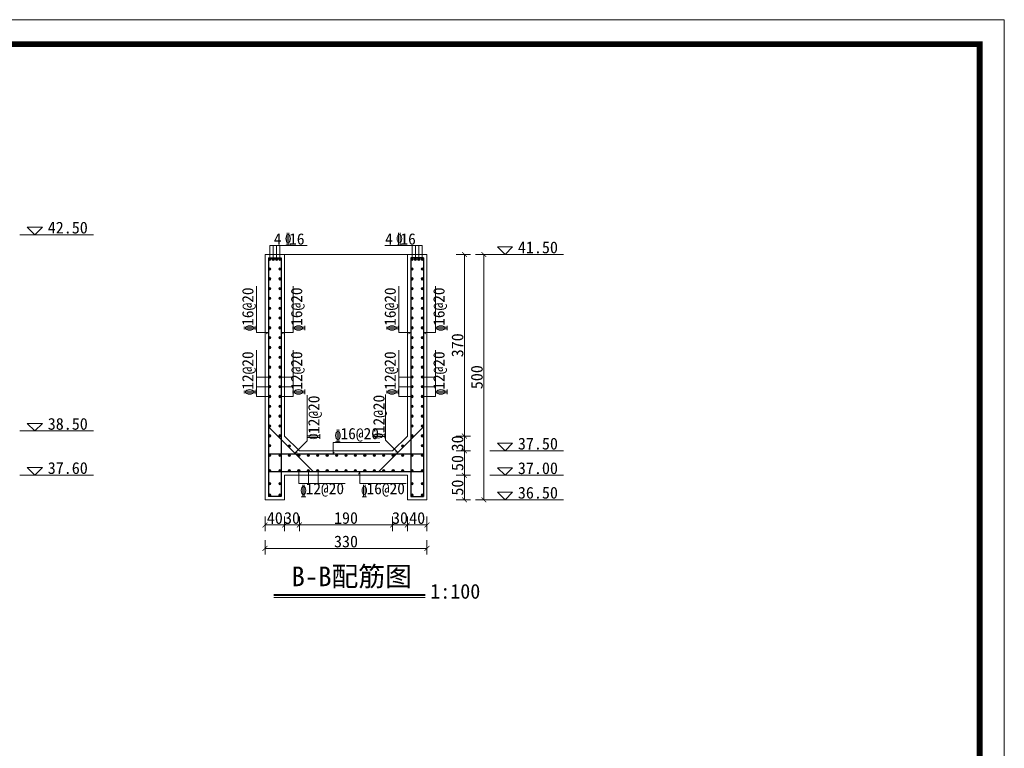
# Model space of a CAD drawing. Extents: x -13074 to 1448651, y 3648755 to 8081248.
# Tile 111 of 173: x 561408 to 561608, y 3858634 to 3858782. Entities that reach past the tile are written whole.
import ezdxf

# ---------------------------------------------------------------- set-up
doc = ezdxf.new("R2010")
doc.units = 0
doc.header["$PDMODE"] = 32
doc.header["$PDSIZE"] = 0.2
doc.layers.get('0').update_dxf_attribs({"linetype": 'CONTINUOUS'})
doc.layers.get('Defpoints').update_dxf_attribs({"linetype": 'CONTINUOUS'})
for name, color, linetype, lineweight in [('0.09标注线', 3, 'CONTINUOUS', 9), ('0.13填充', 8, 'CONTINUOUS', 9), ('0.30粗线', 7, 'CONTINUOUS', 30), ('0.30红', 1, 'CONTINUOUS', 30), ('SHEET', 1, 'CONTINUOUS', 15), ('文字', 7, 'CONTINUOUS', 15), ('新建路', 7, 'CONTINUOUS', 40)]:
    doc.layers.add(name, color=color, linetype=linetype, lineweight=lineweight)
doc.styles.add('-仿宋_GB2312', font='FangSong_GB2312.ttf')
doc.styles.add('CHX-1', font='tssdeng.shx', dxfattribs={"width": 0.7, "height": 300, "bigfont": 'atssdchn.shx'})
doc.dimstyles.new('zzzz STANDARD', dxfattribs={"dimtxt": 2.3, "dimasz": 1, "dimexe": 1.25, "dimexo": 1.5, "dimgap": 0.2, "dimtad": 1, "dimdec": 0, "dimlfac": 10, "dimzin": 0, "dimdsep": 46, "dimtxsty": '-仿宋_GB2312', "dimblk": 'ARCHTICK', "dimcen": 0.09, "dimadec": 0, "dimazin": 0, "dimtfac": 1, "dimtdec": 0, "dimtix": 1, "dimtmove": 2, "dimatfit": 3, "dimfxl": 1.7, "dimfxlon": 1, "dimtolj": 1, "dimtzin": 0, "dimlwd": 9, "dimlwe": 9, "dimarcsym": 0})

# ---------------------------------------------------------------- blocks, each defined once
blk = doc.blocks.new('_ARCHTICK')
at = {"color": 0, "linetype": 'ByBlock', "const_width": 0.15}
blk.add_lwpolyline([(-0.5, -0.5), (0.5, 0.5)], dxfattribs=at)
blk = doc.blocks.new('*D2633')
at = {"layer": 'Defpoints', "color": 0, "linetype": 'Continuous', "lineweight": 13}
for p in [(561461.7905526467, 3858697.630988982), (561464.7905526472, 3858694.630988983), (561464.7905526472, 3858679.516101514)]:
    blk.add_point(p, dxfattribs=at)
at = {"layer": '新建路', "color": 0, "linetype": 'Continuous', "lineweight": 9}
for p, q in [((561461.7905526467, 3858681.216101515), (561461.7905526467, 3858678.266101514)), ((561464.7905526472, 3858681.216101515), (561464.7905526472, 3858678.266101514)), ((561461.7905526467, 3858679.516101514), (561460.7905526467, 3858679.516101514)), ((561461.7905526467, 3858679.516101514), (561464.7905526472, 3858679.516101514)), ((561464.7905526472, 3858679.516101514), (561465.7905526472, 3858679.516101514))]:
    blk.add_line(p, q, dxfattribs=at)
blk.add_blockref('_ARCHTICK', (561461.7905526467, 3858679.516101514), dxfattribs=at)
at = {"layer": '新建路', "color": 0, "linetype": 'Continuous', "lineweight": 9, "rotation": 180}
blk.add_blockref('_ARCHTICK', (561464.7905526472, 3858679.516101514), dxfattribs=at)
at = {"layer": '新建路', "color": 0, "linetype": 'Continuous', "lineweight": 13, "insert": (561463.290552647, 3858680.916101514), "char_height": 2.4, "attachment_point": 5, "style": '-仿宋_GB2312'}
blk.add_mtext('\\A1;30', dxfattribs=at)
blk = doc.blocks.new('*D2635')
at = {"layer": 'Defpoints', "color": 0, "linetype": 'Continuous', "lineweight": 13}
for p in [(561486.7905526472, 3858697.630988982), (561483.7905526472, 3858694.630988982), (561486.7905526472, 3858679.516101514)]:
    blk.add_point(p, dxfattribs=at)
at = {"layer": '新建路', "color": 0, "linetype": 'Continuous', "lineweight": 9}
for p, q in [((561483.7905526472, 3858681.216101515), (561483.7905526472, 3858678.266101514)), ((561486.7905526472, 3858681.216101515), (561486.7905526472, 3858678.266101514)), ((561483.7905526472, 3858679.516101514), (561482.7905526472, 3858679.516101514)), ((561483.7905526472, 3858679.516101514), (561486.7905526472, 3858679.516101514)), ((561486.7905526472, 3858679.516101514), (561487.7905526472, 3858679.516101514))]:
    blk.add_line(p, q, dxfattribs=at)
blk.add_blockref('_ARCHTICK', (561483.7905526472, 3858679.516101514), dxfattribs=at)
at = {"layer": '新建路', "color": 0, "linetype": 'Continuous', "lineweight": 9, "rotation": 180}
blk.add_blockref('_ARCHTICK', (561486.7905526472, 3858679.516101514), dxfattribs=at)
at = {"layer": '新建路', "color": 0, "linetype": 'Continuous', "lineweight": 13, "insert": (561485.2905526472, 3858680.916101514), "char_height": 2.4, "attachment_point": 5, "style": '-仿宋_GB2312'}
blk.add_mtext('\\A1;30', dxfattribs=at)
blk = doc.blocks.new('*D2639')
at = {"layer": 'Defpoints', "color": 0, "linetype": 'Continuous', "lineweight": 13}
for p in [(561486.7905526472, 3858697.630988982), (561498.4147170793, 3858697.630988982), (561483.7905526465, 3858694.630988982)]:
    blk.add_point(p, dxfattribs=at)
at = {"layer": '新建路', "color": 0, "linetype": 'Continuous', "lineweight": 9}
for p, q in [((561496.7147170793, 3858697.630988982), (561499.6647170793, 3858697.630988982)), ((561498.4147170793, 3858697.630988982), (561498.4147170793, 3858698.630988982)), ((561498.4147170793, 3858694.630988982), (561498.4147170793, 3858697.630988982)), ((561496.7147170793, 3858694.630988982), (561499.6647170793, 3858694.630988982)), ((561498.4147170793, 3858694.630988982), (561498.4147170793, 3858693.630988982))]:
    blk.add_line(p, q, dxfattribs=at)
for p, rotation in [((561498.4147170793, 3858697.630988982), 270), ((561498.4147170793, 3858694.630988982), 90)]:
    blk.add_blockref('_ARCHTICK', p, dxfattribs=dict(at, rotation=rotation))
at = {"layer": '新建路', "color": 0, "linetype": 'Continuous', "lineweight": 13, "insert": (561497.0147170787, 3858696.130988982), "char_height": 2.4, "attachment_point": 5, "rotation": 90, "style": '-仿宋_GB2312'}
blk.add_mtext('\\A1;30', dxfattribs=at)
blk = doc.blocks.new('*D2641')
at = {"layer": 'Defpoints', "color": 0, "linetype": 'Continuous', "lineweight": 13}
for p in [(561486.7905523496, 3858734.63100417), (561490.7905526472, 3858684.63098898), (561502.3580901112, 3858684.63098898)]:
    blk.add_point(p, dxfattribs=at)
at = {"layer": '新建路', "color": 0, "linetype": 'Continuous', "lineweight": 9}
for p, q in [((561500.6580901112, 3858734.63100417), (561503.6080901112, 3858734.63100417)), ((561502.3580901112, 3858734.63100417), (561502.3580901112, 3858684.63098898)), ((561500.6580901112, 3858684.63098898), (561503.6080901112, 3858684.63098898))]:
    blk.add_line(p, q, dxfattribs=at)
for p, rotation in [((561502.3580901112, 3858734.63100417), 90), ((561502.3580901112, 3858684.63098898), 270)]:
    blk.add_blockref('_ARCHTICK', p, dxfattribs=dict(at, rotation=rotation))
at = {"layer": '新建路', "color": 0, "linetype": 'Continuous', "lineweight": 13, "insert": (561500.9580901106, 3858709.630996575), "char_height": 2.4, "attachment_point": 5, "rotation": 90, "style": '-仿宋_GB2312'}
blk.add_mtext('\\A1;500', dxfattribs=at)
blk = doc.blocks.new('*D3526')
at = {"layer": 'Defpoints', "color": 0, "linetype": 'Continuous', "lineweight": 13}
for p in [(561486.7905526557, 3858689.630988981), (561486.7905526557, 3858684.63098898), (561498.4147170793, 3858684.63098898)]:
    blk.add_point(p, dxfattribs=at)
at = {"layer": '新建路', "color": 0, "linetype": 'Continuous', "lineweight": 9}
for p, q in [((561496.7147170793, 3858689.630988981), (561499.6647170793, 3858689.630988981)), ((561498.4147170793, 3858689.630988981), (561498.4147170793, 3858684.63098898)), ((561496.7147170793, 3858684.63098898), (561499.6647170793, 3858684.63098898))]:
    blk.add_line(p, q, dxfattribs=at)
for p, rotation in [((561498.4147170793, 3858689.630988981), 90), ((561498.4147170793, 3858684.63098898), 270)]:
    blk.add_blockref('_ARCHTICK', p, dxfattribs=dict(at, rotation=rotation))
at = {"layer": '新建路', "color": 0, "linetype": 'Continuous', "lineweight": 13, "insert": (561497.0147170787, 3858687.130988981), "char_height": 2.4, "attachment_point": 5, "rotation": 90, "style": '-仿宋_GB2312'}
blk.add_mtext('\\A1;50', dxfattribs=at)

msp = doc.modelspace()

# ---------------------------------------------------------------- hatches: boundary and pattern name
at = {"layer": '0.13填充', "ltscale": 0.005}
for points in [[(561458.4905526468, 3858733.681004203, 1), (561458.9905526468, 3858733.681004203, 1)], [(561459.2131774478, 3858733.681004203, 1), (561459.7131774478, 3858733.681004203, 1)], [(561459.9040231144, 3858733.681004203, 1), (561460.4040231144, 3858733.681004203, 1)], [(561461.0905526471, 3858733.681004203, -1), (561460.5905526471, 3858733.681004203, -1)], [(561487.4905526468, 3858733.681004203, 1), (561487.9905526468, 3858733.681004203, 1)], [(561488.6770821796, 3858733.681004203, -1), (561488.1770821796, 3858733.681004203, -1)], [(561489.3679278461, 3858733.681004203, -1), (561488.8679278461, 3858733.681004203, -1)], [(561490.0905526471, 3858733.681004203, -1), (561489.5905526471, 3858733.681004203, -1)], [(561458.490552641, 3858731.681003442, 1), (561458.990552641, 3858731.681003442, 1)], [(561461.090552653, 3858731.681003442, -1), (561460.590552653, 3858731.681003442, -1)], [(561487.4905526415, 3858731.681003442, 1), (561487.9905526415, 3858731.681003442, 1)], [(561490.0905526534, 3858731.681003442, -1), (561489.5905526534, 3858731.681003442, -1)], [(561458.4905526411, 3858729.681002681, 1), (561458.9905526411, 3858729.681002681, 1)], [(561461.0905526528, 3858729.681002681, -1), (561460.5905526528, 3858729.681002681, -1)], [(561487.4905526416, 3858729.681002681, 1), (561487.9905526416, 3858729.681002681, 1)], [(561490.0905526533, 3858729.681002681, -1), (561489.5905526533, 3858729.681002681, -1)], [(561458.490552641, 3858727.681001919, 1), (561458.990552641, 3858727.681001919, 1)], [(561461.090552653, 3858727.681001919, -1), (561460.590552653, 3858727.681001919, -1)], [(561487.4905526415, 3858727.681001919, 1), (561487.9905526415, 3858727.681001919, 1)], [(561490.0905526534, 3858727.681001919, -1), (561489.5905526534, 3858727.681001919, -1)], [(561458.4905526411, 3858725.681001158, 1), (561458.9905526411, 3858725.681001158, 1)], [(561461.0905526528, 3858725.681001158, -1), (561460.5905526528, 3858725.681001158, -1)], [(561487.4905526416, 3858725.681001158, 1), (561487.9905526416, 3858725.681001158, 1)], [(561490.0905526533, 3858725.681001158, -1), (561489.5905526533, 3858725.681001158, -1)], [(561458.4905526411, 3858723.681000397, 1), (561458.9905526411, 3858723.681000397, 1)], [(561461.0905526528, 3858723.681000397, -1), (561460.5905526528, 3858723.681000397, -1)], [(561487.4905526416, 3858723.681000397, 1), (561487.9905526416, 3858723.681000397, 1)], [(561490.0905526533, 3858723.681000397, -1), (561489.5905526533, 3858723.681000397, -1)], [(561458.4905526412, 3858721.680999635, 1), (561458.9905526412, 3858721.680999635, 1)], [(561461.0905526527, 3858721.680999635, -1), (561460.5905526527, 3858721.680999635, -1)], [(561487.4905526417, 3858721.680999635, 1), (561487.9905526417, 3858721.680999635, 1)], [(561490.0905526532, 3858721.680999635, -1), (561489.5905526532, 3858721.680999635, -1)], [(561458.4905526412, 3858719.680998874, 1), (561458.9905526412, 3858719.680998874, 1)], [(561461.0905526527, 3858719.680998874, -1), (561460.5905526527, 3858719.680998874, -1)], [(561487.4905526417, 3858719.680998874, 1), (561487.9905526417, 3858719.680998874, 1)], [(561490.0905526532, 3858719.680998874, -1), (561489.5905526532, 3858719.680998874, -1)], [(561458.4905526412, 3858717.680998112, 1), (561458.9905526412, 3858717.680998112, 1)], [(561461.0905526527, 3858717.680998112, -1), (561460.5905526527, 3858717.680998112, -1)], [(561487.4905526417, 3858717.680998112, 1), (561487.9905526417, 3858717.680998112, 1)], [(561490.0905526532, 3858717.680998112, -1), (561489.5905526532, 3858717.680998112, -1)], [(561458.4905526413, 3858715.680997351, 1), (561458.9905526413, 3858715.680997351, 1)], [(561461.0905526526, 3858715.680997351, -1), (561460.5905526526, 3858715.680997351, -1)], [(561487.4905526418, 3858715.680997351, 1), (561487.9905526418, 3858715.680997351, 1)], [(561490.0905526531, 3858715.680997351, -1), (561489.5905526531, 3858715.680997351, -1)], [(561458.4905526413, 3858713.680996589, 1), (561458.9905526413, 3858713.680996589, 1)], [(561461.0905526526, 3858713.680996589, -1), (561460.5905526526, 3858713.680996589, -1)], [(561487.4905526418, 3858713.680996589, 1), (561487.9905526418, 3858713.680996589, 1)], [(561490.0905526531, 3858713.680996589, -1), (561489.5905526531, 3858713.680996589, -1)], [(561458.4905526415, 3858711.680995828, 1), (561458.9905526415, 3858711.680995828, 1)], [(561461.0905526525, 3858711.680995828, -1), (561460.5905526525, 3858711.680995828, -1)], [(561487.4905526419, 3858711.680995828, 1), (561487.9905526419, 3858711.680995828, 1)], [(561490.090552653, 3858711.680995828, -1), (561489.590552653, 3858711.680995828, -1)], [(561458.4905526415, 3858709.680995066, 1), (561458.9905526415, 3858709.680995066, 1)], [(561461.0905526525, 3858709.680995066, -1), (561460.5905526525, 3858709.680995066, -1)], [(561487.4905526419, 3858709.680995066, 1), (561487.9905526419, 3858709.680995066, 1)], [(561490.090552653, 3858709.680995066, -1), (561489.590552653, 3858709.680995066, -1)], [(561458.4905526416, 3858707.680994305, 1), (561458.9905526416, 3858707.680994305, 1)], [(561461.0905526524, 3858707.680994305, -1), (561460.5905526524, 3858707.680994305, -1)], [(561487.490552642, 3858707.680994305, 1), (561487.990552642, 3858707.680994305, 1)], [(561490.0905526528, 3858707.680994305, -1), (561489.5905526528, 3858707.680994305, -1)], [(561458.4905526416, 3858705.680993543, 1), (561458.9905526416, 3858705.680993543, 1)], [(561461.0905526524, 3858705.680993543, -1), (561460.5905526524, 3858705.680993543, -1)], [(561487.490552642, 3858705.680993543, 1), (561487.990552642, 3858705.680993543, 1)], [(561490.0905526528, 3858705.680993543, -1), (561489.5905526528, 3858705.680993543, -1)], [(561458.4905526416, 3858703.680992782, 1), (561458.9905526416, 3858703.680992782, 1)], [(561461.0905526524, 3858703.680992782, -1), (561460.5905526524, 3858703.680992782, -1)], [(561487.490552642, 3858703.680992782, 1), (561487.990552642, 3858703.680992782, 1)], [(561490.0905526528, 3858703.680992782, -1), (561489.5905526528, 3858703.680992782, -1)], [(561458.4905526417, 3858701.68099202, 1), (561458.9905526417, 3858701.68099202, 1)], [(561461.0905526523, 3858701.68099202, -1), (561460.5905526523, 3858701.68099202, -1)], [(561487.4905526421, 3858701.68099202, 1), (561487.9905526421, 3858701.68099202, 1)], [(561490.0905526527, 3858701.68099202, -1), (561489.5905526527, 3858701.68099202, -1)], [(561458.4905526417, 3858699.680991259, 1), (561458.9905526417, 3858699.680991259, 1)], [(561461.0905526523, 3858699.680991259, -1), (561460.5905526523, 3858699.680991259, -1)], [(561487.4905526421, 3858699.680991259, 1), (561487.9905526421, 3858699.680991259, 1)], [(561490.0905526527, 3858699.680991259, -1), (561489.5905526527, 3858699.680991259, -1)], [(561458.4905526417, 3858697.680990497, 1), (561458.9905526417, 3858697.680990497, 1)], [(561461.0905526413, 3858697.68098898, -1), (561460.5905526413, 3858697.68098898, -1)], [(561487.4905526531, 3858697.68098898, 1), (561487.9905526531, 3858697.68098898, 1)], [(561490.0905526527, 3858697.680990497, -1), (561489.5905526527, 3858697.680990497, -1)], [(561458.4905526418, 3858695.680989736, 1), (561458.9905526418, 3858695.680989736, 1)], [(561463.0036097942, 3858695.615076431, -1), (561462.5036097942, 3858695.615076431, -1)], [(561485.5774955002, 3858695.615076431, 1), (561486.0774955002, 3858695.615076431, 1)], [(561490.0905526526, 3858695.680989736, -1), (561489.5905526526, 3858695.680989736, -1)], [(561458.4905526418, 3858693.680988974, 1), (561458.9905526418, 3858693.680988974, 1)], [(561461.0905526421, 3858693.680988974, -1), (561460.5905526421, 3858693.680988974, -1)], [(561463.0119812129, 3858693.680988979, -1), (561462.5119812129, 3858693.680988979, -1)], [(561464.9334097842, 3858693.680988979, -1), (561464.4334097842, 3858693.680988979, -1)], [(561466.8548383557, 3858693.680988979, -1), (561466.3548383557, 3858693.680988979, -1)], [(561468.776266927, 3858693.680988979, -1), (561468.276266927, 3858693.680988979, -1)], [(561470.6976954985, 3858693.680988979, -1), (561470.1976954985, 3858693.680988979, -1)], [(561472.6191240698, 3858693.680988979, -1), (561472.1191240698, 3858693.680988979, -1)], [(561474.5405526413, 3858693.680988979, -1), (561474.0405526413, 3858693.680988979, -1)], [(561476.4619812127, 3858693.680988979, -1), (561475.9619812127, 3858693.680988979, -1)], [(561478.3834097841, 3858693.680988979, -1), (561477.8834097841, 3858693.680988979, -1)], [(561480.3048383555, 3858693.680988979, -1), (561479.8048383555, 3858693.680988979, -1)], [(561482.2262669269, 3858693.680988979, -1), (561481.7262669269, 3858693.680988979, -1)], [(561484.1476954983, 3858693.680988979, -1), (561483.6476954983, 3858693.680988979, -1)], [(561483.6476954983, 3858693.680988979, 1), (561484.1476954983, 3858693.680988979, 1)], [(561486.0691240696, 3858693.680988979, -1), (561485.5691240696, 3858693.680988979, -1)], [(561487.4905526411, 3858693.680988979, 1), (561487.9905526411, 3858693.680988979, 1)], [(561490.0905526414, 3858693.680988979, -1), (561489.5905526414, 3858693.680988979, -1)], [(561458.4905526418, 3858690.580988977, -1), (561458.9905526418, 3858690.580988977, -1)], [(561461.0905526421, 3858690.580988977, 1), (561460.5905526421, 3858690.580988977, 1)], [(561463.0119812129, 3858690.580988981, 1), (561462.5119812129, 3858690.580988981, 1)], [(561464.9334097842, 3858690.580988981, 1), (561464.4334097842, 3858690.580988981, 1)], [(561466.8548383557, 3858690.580988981, 1), (561466.3548383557, 3858690.580988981, 1)], [(561468.776266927, 3858690.580988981, 1), (561468.276266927, 3858690.580988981, 1)], [(561470.6976954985, 3858690.580988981, 1), (561470.1976954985, 3858690.580988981, 1)], [(561472.6191240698, 3858690.580988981, 1), (561472.1191240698, 3858690.580988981, 1)], [(561474.5405526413, 3858690.580988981, 1), (561474.0405526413, 3858690.580988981, 1)], [(561476.4619812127, 3858690.580988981, 1), (561475.9619812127, 3858690.580988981, 1)], [(561478.3834097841, 3858690.580988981, 1), (561477.8834097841, 3858690.580988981, 1)], [(561480.3048383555, 3858690.580988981, 1), (561479.8048383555, 3858690.580988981, 1)], [(561482.2262669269, 3858690.580988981, 1), (561481.7262669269, 3858690.580988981, 1)], [(561484.1476954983, 3858690.580988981, 1), (561483.6476954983, 3858690.580988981, 1)], [(561486.0691240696, 3858690.580988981, 1), (561485.5691240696, 3858690.580988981, 1)], [(561487.4905526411, 3858690.580988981, -1), (561487.9905526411, 3858690.580988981, -1)], [(561490.0905526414, 3858690.580988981, 1), (561489.5905526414, 3858690.580988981, 1)], [(561458.4905526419, 3858687.945635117, -1), (561458.9905526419, 3858687.945635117, -1)], [(561461.0905526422, 3858687.945635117, 1), (561460.5905526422, 3858687.945635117, 1)], [(561487.4905526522, 3858687.945635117, -1), (561487.9905526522, 3858687.945635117, -1)], [(561490.0905526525, 3858687.945635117, 1), (561489.5905526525, 3858687.945635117, 1)], [(561458.4905526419, 3858685.580988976, -1), (561458.9905526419, 3858685.580988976, -1)], [(561461.0905526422, 3858685.580988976, 1), (561460.5905526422, 3858685.580988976, 1)], [(561487.4905526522, 3858685.580988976, -1), (561487.9905526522, 3858685.580988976, -1)], [(561490.0905526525, 3858685.580988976, 1), (561489.5905526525, 3858685.580988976, 1)]]:
    msp.add_hatch(color=4, dxfattribs=at).paths.add_polyline_path(points)

# ---------------------------------------------------------------- linework, layer by layer
at = {"layer": '0.09标注线'}
for p, q in [((561409.3549900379, 3858740.201532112), (561410.893692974, 3858738.662829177)), ((561409.3549900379, 3858740.201532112), (561412.4323959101, 3858740.201532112)), ((561410.893692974, 3858738.662829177), (561412.4323959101, 3858740.201532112)), ((561505.1649898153, 3858736.169707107), (561506.7036927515, 3858734.631004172)), ((561505.1649898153, 3858736.169707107), (561508.2423956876, 3858736.169707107)), ((561506.7036927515, 3858734.631004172), (561508.2423956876, 3858736.169707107)), ((561409.3549900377, 3858700.201680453), (561410.8936929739, 3858698.662977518)), ((561409.3549900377, 3858700.201680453), (561412.43239591, 3858700.201680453)), ((561410.8936929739, 3858698.662977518), (561412.43239591, 3858700.201680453)), ((561505.1649898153, 3858696.169691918), (561506.7036927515, 3858694.630988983)), ((561505.1649898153, 3858696.169691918), (561508.2423956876, 3858696.169691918)), ((561506.7036927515, 3858694.630988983), (561508.2423956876, 3858696.169691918)), ((561409.3549900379, 3858691.201680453), (561410.893692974, 3858689.662977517)), ((561409.3549900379, 3858691.201680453), (561412.4323959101, 3858691.201680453)), ((561410.893692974, 3858689.662977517), (561412.4323959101, 3858691.201680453)), ((561505.1649898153, 3858691.169691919), (561506.7036927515, 3858689.630988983)), ((561505.1649898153, 3858691.169691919), (561508.2423956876, 3858691.169691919)), ((561506.7036927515, 3858689.630988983), (561508.2423956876, 3858691.169691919)), ((561505.1649898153, 3858686.169691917), (561506.7036927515, 3858684.630988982)), ((561505.1649898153, 3858686.169691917), (561508.2423956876, 3858686.169691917)), ((561506.7036927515, 3858684.630988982), (561508.2423956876, 3858686.169691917))]:
    msp.add_line(p, q, dxfattribs=at)
at = {"layer": '0.09标注线', "color": 3}
for p, q in [((561458.7405526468, 3858736.455744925), (561466.3894772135, 3858736.455744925)), ((561458.7405526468, 3858733.681004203), (561458.7405526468, 3858736.455744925)), ((561459.4631774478, 3858733.667744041), (561459.4631774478, 3858736.455744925)), ((561460.1540231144, 3858733.681004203), (561460.1540231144, 3858736.455744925)), ((561460.8405526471, 3858733.681004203), (561460.8405526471, 3858736.455744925)), ((561489.8405526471, 3858736.455744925), (561482.1916280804, 3858736.455744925)), ((561487.7405526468, 3858733.681004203), (561487.7405526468, 3858736.455744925)), ((561488.4270821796, 3858733.681004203), (561488.4270821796, 3858736.455744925)), ((561489.1179278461, 3858733.667744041), (561489.1179278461, 3858736.455744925)), ((561489.8405526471, 3858733.681004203), (561489.8405526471, 3858736.455744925)), ((561456.0861267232, 3858718.70235356), (561456.0861267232, 3858728.161592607)), ((561463.4949785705, 3858718.70235356), (561463.4949785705, 3858728.161592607)), ((561485.0861267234, 3858718.70235356), (561485.0861267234, 3858728.161592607)), ((561492.4949785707, 3858718.70235356), (561492.4949785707, 3858728.161592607)), ((561456.0861267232, 3858718.70235356), (561458.4905526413, 3858718.70235356)), ((561458.4905526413, 3858718.70235356), (561458.0494374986, 3858718.490417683)), ((561463.4949785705, 3858718.70235356), (561461.0905526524, 3858718.70235356)), ((561461.0905526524, 3858718.70235356), (561461.5316677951, 3858718.490417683)), ((561485.0861267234, 3858718.70235356), (561487.4905526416, 3858718.70235356)), ((561487.4905526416, 3858718.70235356), (561487.0494374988, 3858718.490417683)), ((561492.4949785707, 3858718.70235356), (561490.0905526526, 3858718.70235356)), ((561490.0905526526, 3858718.70235356), (561490.5316677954, 3858718.490417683)), ((561456.0860308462, 3858705.680993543), (561456.0860308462, 3858715.140232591)), ((561463.4950744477, 3858705.680993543), (561463.4950744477, 3858715.140232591)), ((561485.0860308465, 3858705.680993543), (561485.0860308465, 3858715.140232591)), ((561492.495074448, 3858705.680993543), (561492.495074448, 3858715.140232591)), ((561456.0860308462, 3858709.648993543), (561458.7405526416, 3858709.648993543)), ((561463.4950744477, 3858709.648993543), (561460.8405526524, 3858709.648993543)), ((561485.0860308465, 3858709.648993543), (561487.7405526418, 3858709.648993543)), ((561492.495074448, 3858709.648993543), (561489.8405526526, 3858709.648993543)), ((561456.0860308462, 3858707.664993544), (561458.7405526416, 3858707.664993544)), ((561463.4950744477, 3858707.664993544), (561460.8405526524, 3858707.664993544)), ((561485.0860308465, 3858707.664993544), (561487.7405526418, 3858707.664993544)), ((561492.495074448, 3858707.664993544), (561489.8405526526, 3858707.664993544)), ((561456.0860308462, 3858705.680993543), (561458.7405526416, 3858705.680993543)), ((561463.4950744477, 3858705.680993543), (561460.8405526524, 3858705.680993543)), ((561466.3703286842, 3858696.636999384), (561466.3703286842, 3858705.960554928)), ((561482.3616725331, 3858696.787895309), (561482.3616725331, 3858706.111450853)), ((561485.0860308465, 3858705.680993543), (561487.7405526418, 3858705.680993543)), ((561492.495074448, 3858705.680993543), (561489.8405526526, 3858705.680993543)), ((561482.3616725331, 3858696.787895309), (561484.8616725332, 3858694.287895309)), ((561466.3703286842, 3858696.636999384), (561463.8703286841, 3858694.136999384)), ((561471.696458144, 3858696.335414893), (561471.696458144, 3858693.930988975)), ((561481.1556971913, 3858696.335414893), (561471.696458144, 3858696.335414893)), ((561463.8703286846, 3858694.136999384), (561464.3259449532, 3858694.279393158)), ((561471.696458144, 3858693.930988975), (561471.9083940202, 3858694.372104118)), ((561484.8616725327, 3858694.287895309), (561484.4060562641, 3858694.430289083)), ((561464.6834097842, 3858687.926467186), (561464.6834097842, 3858690.580988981)), ((561466.6674097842, 3858687.926467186), (561466.6674097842, 3858690.580988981)), ((561468.6514097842, 3858687.926467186), (561468.6514097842, 3858690.580988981)), ((561477.0806655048, 3858690.330988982), (561476.8687296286, 3858689.889873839)), ((561477.0806655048, 3858687.926563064), (561477.0806655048, 3858690.330988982)), ((561464.6834097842, 3858687.926467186), (561474.1426488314, 3858687.926467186)), ((561477.0806655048, 3858687.926563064), (561486.539904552, 3858687.926563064))]:
    msp.add_line(p, q, dxfattribs=at)
at = {"layer": '0.13填充', "lineweight": 40, "ltscale": 0.005}
msp.add_line((561459.5665452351, 3858665.26641509), (561490.4142189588, 3858665.26641509), dxfattribs=at)
at = {"layer": '0.13填充', "ltscale": 0.005}
msp.add_line((561459.5665452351, 3858664.719204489), (561490.4142189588, 3858664.719204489), dxfattribs=at)
at = {"layer": '0.13填充', "color": 4, "ltscale": 0.005}
for centre in [(561458.7405526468, 3858733.681004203), (561459.4631774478, 3858733.681004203), (561460.1540231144, 3858733.681004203), (561460.8405526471, 3858733.681004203), (561487.7405526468, 3858733.681004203), (561488.4270821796, 3858733.681004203), (561489.1179278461, 3858733.681004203), (561489.8405526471, 3858733.681004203), (561458.740552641, 3858731.681003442), (561460.840552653, 3858731.681003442), (561487.7405526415, 3858731.681003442), (561489.8405526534, 3858731.681003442), (561458.7405526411, 3858729.681002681), (561460.8405526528, 3858729.681002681), (561487.7405526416, 3858729.681002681), (561489.8405526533, 3858729.681002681), (561458.740552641, 3858727.681001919), (561460.840552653, 3858727.681001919), (561487.7405526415, 3858727.681001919), (561489.8405526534, 3858727.681001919), (561458.7405526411, 3858725.681001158), (561460.8405526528, 3858725.681001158), (561487.7405526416, 3858725.681001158), (561489.8405526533, 3858725.681001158), (561458.7405526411, 3858723.681000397), (561460.8405526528, 3858723.681000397), (561487.7405526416, 3858723.681000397), (561489.8405526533, 3858723.681000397), (561458.7405526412, 3858721.680999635), (561460.8405526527, 3858721.680999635), (561487.7405526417, 3858721.680999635), (561489.8405526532, 3858721.680999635), (561458.7405526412, 3858719.680998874), (561460.8405526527, 3858719.680998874), (561487.7405526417, 3858719.680998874), (561489.8405526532, 3858719.680998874), (561458.7405526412, 3858717.680998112), (561460.8405526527, 3858717.680998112), (561487.7405526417, 3858717.680998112), (561489.8405526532, 3858717.680998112), (561458.7405526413, 3858715.680997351), (561460.8405526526, 3858715.680997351), (561487.7405526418, 3858715.680997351), (561489.8405526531, 3858715.680997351), (561458.7405526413, 3858713.680996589), (561460.8405526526, 3858713.680996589), (561487.7405526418, 3858713.680996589), (561489.8405526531, 3858713.680996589), (561458.7405526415, 3858711.680995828), (561460.8405526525, 3858711.680995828), (561487.7405526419, 3858711.680995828), (561489.840552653, 3858711.680995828), (561458.7405526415, 3858709.680995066), (561460.8405526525, 3858709.680995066), (561487.7405526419, 3858709.680995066), (561489.840552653, 3858709.680995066), (561458.7405526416, 3858707.680994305), (561460.8405526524, 3858707.680994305), (561487.740552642, 3858707.680994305), (561489.8405526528, 3858707.680994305), (561458.7405526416, 3858705.680993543), (561460.8405526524, 3858705.680993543), (561487.740552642, 3858705.680993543), (561489.8405526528, 3858705.680993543), (561458.7405526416, 3858703.680992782), (561460.8405526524, 3858703.680992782), (561487.740552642, 3858703.680992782), (561489.8405526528, 3858703.680992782), (561458.7405526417, 3858701.68099202), (561460.8405526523, 3858701.68099202), (561487.7405526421, 3858701.68099202), (561489.8405526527, 3858701.68099202), (561458.7405526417, 3858699.680991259), (561460.8405526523, 3858699.680991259), (561487.7405526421, 3858699.680991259), (561489.8405526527, 3858699.680991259), (561458.7405526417, 3858697.680990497), (561460.8405526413, 3858697.68098898), (561487.7405526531, 3858697.68098898), (561489.8405526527, 3858697.680990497), (561458.7405526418, 3858695.680989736), (561462.7536097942, 3858695.615076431), (561485.8274955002, 3858695.615076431), (561489.8405526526, 3858695.680989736), (561458.7405526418, 3858693.680988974), (561460.8405526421, 3858693.680988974), (561462.7619812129, 3858693.680988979), (561464.6834097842, 3858693.680988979), (561466.6048383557, 3858693.680988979), (561468.526266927, 3858693.680988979), (561470.4476954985, 3858693.680988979), (561472.3691240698, 3858693.680988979), (561474.2905526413, 3858693.680988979), (561476.2119812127, 3858693.680988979), (561478.1334097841, 3858693.680988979), (561480.0548383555, 3858693.680988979), (561481.9762669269, 3858693.680988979), (561483.8976954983, 3858693.680988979), (561483.8976954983, 3858693.680988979), (561485.8191240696, 3858693.680988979), (561487.7405526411, 3858693.680988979), (561489.8405526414, 3858693.680988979), (561458.7405526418, 3858690.580988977), (561460.8405526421, 3858690.580988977), (561462.7619812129, 3858690.580988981), (561464.6834097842, 3858690.580988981), (561466.6048383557, 3858690.580988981), (561468.526266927, 3858690.580988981), (561470.4476954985, 3858690.580988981), (561472.3691240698, 3858690.580988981), (561474.2905526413, 3858690.580988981), (561476.2119812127, 3858690.580988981), (561478.1334097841, 3858690.580988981), (561480.0548383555, 3858690.580988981), (561481.9762669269, 3858690.580988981), (561483.8976954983, 3858690.580988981), (561485.8191240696, 3858690.580988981), (561487.7405526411, 3858690.580988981), (561489.8405526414, 3858690.580988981), (561458.7405526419, 3858687.945635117), (561460.8405526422, 3858687.945635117), (561487.7405526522, 3858687.945635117), (561489.8405526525, 3858687.945635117), (561458.7405526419, 3858685.580988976), (561460.8405526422, 3858685.580988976), (561487.7405526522, 3858685.580988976), (561489.8405526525, 3858685.580988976)]:
    msp.add_circle(centre, 0.25, dxfattribs=at)
at = {"layer": '0.30粗线', "lineweight": 13}
for p, q in [((561457.7905526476, 3858734.631003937), (561490.7905526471, 3858734.631004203)), ((561457.7905526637, 3858734.631003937), (561457.7905526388, 3858684.63098898)), ((561461.7905526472, 3858734.631003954), (561461.7905526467, 3858697.630988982)), ((561486.7905526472, 3858734.63100416), (561486.7905526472, 3858697.630988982)), ((561490.7905526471, 3858734.631004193), (561490.7905526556, 3858684.63098898)), ((561461.7905526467, 3858697.630988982), (561464.7905526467, 3858694.630988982)), ((561486.7905526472, 3858697.630988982), (561483.7905526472, 3858694.630988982)), ((561464.7905526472, 3858694.630988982), (561483.7905526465, 3858694.630988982)), ((561461.7905526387, 3858689.630988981), (561486.7905526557, 3858689.630988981)), ((561461.7905526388, 3858684.63098898), (561461.7905526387, 3858689.630988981)), ((561486.7905526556, 3858684.63098898), (561486.7905526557, 3858689.630988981)), ((561457.7905526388, 3858684.63098898), (561461.7905526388, 3858684.63098898)), ((561490.7905526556, 3858684.63098898), (561486.7905526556, 3858684.63098898))]:
    msp.add_line(p, q, dxfattribs=at)
at = {"layer": '0.30红'}
for p, q in [((561458.4905526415, 3858733.931004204), (561458.4905526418, 3858685.330988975)), ((561458.4905526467, 3858733.931004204), (561461.0905526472, 3858733.931004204)), ((561461.0905526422, 3858733.931004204), (561461.0905526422, 3858685.330988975)), ((561487.4905526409, 3858733.931004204), (561487.4905526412, 3858685.330988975)), ((561490.0905526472, 3858733.931004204), (561487.4905526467, 3858733.931004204)), ((561490.0905526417, 3858733.931004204), (561490.0905526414, 3858685.330988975)), ((561458.4905526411, 3858699.516775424), (561467.6763390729, 3858690.33098898)), ((561490.0905526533, 3858699.516775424), (561480.9047662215, 3858690.33098898)), ((561490.0905526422, 3858693.930988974), (561458.4905526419, 3858693.930988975)), ((561490.0905526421, 3858690.330988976), (561458.4905526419, 3858690.330988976)), ((561461.0905526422, 3858685.330988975), (561458.490552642, 3858685.330988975)), ((561487.4905526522, 3858685.330988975), (561490.0905526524, 3858685.330988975))]:
    msp.add_line(p, q, dxfattribs=at)
at = {"layer": 'SHEET', "color": 7}
msp.add_lwpolyline([(561608.40608429, 3858485.488886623), (561188.406410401, 3858485.488886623), (561188.406410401, 3858782.488656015), (561608.40608429, 3858782.488656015)], close=True, dxfattribs=at)
at = {"layer": 'SHEET', "color": 7, "const_width": 1.199999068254}
msp.add_lwpolyline([(561213.4063909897, 3858777.488659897), (561603.4060881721, 3858777.488659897), (561603.4060881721, 3858490.48888274), (561213.4063909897, 3858490.48888274)], close=True, dxfattribs=at)
at = {"layer": '新建路', "color": 3, "linetype": 'Continuous', "lineweight": 13}
for p, q in [((561422.8547901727, 3858738.662829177), (561407.8295970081, 3858738.662829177)), ((561518.6332832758, 3858734.631004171), (561503.6080901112, 3858734.63100417)), ((561422.8547901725, 3858698.662977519), (561407.829597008, 3858698.662977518)), ((561518.6332832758, 3858694.630988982), (561503.6080901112, 3858694.630988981)), ((561422.8547901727, 3858689.662977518), (561407.8295970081, 3858689.662977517)), ((561518.6332832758, 3858689.630988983), (561503.6080901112, 3858689.630988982)), ((561518.6332832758, 3858684.630988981), (561503.6080901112, 3858684.63098898))]:
    msp.add_line(p, q, dxfattribs=at)

# ---------------------------------------------------------------- texts
at = {"layer": '0.09标注线', "char_height": 2.4, "width": 12.60969114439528, "attachment_point": 1, "style": '-仿宋_GB2312'}
for s, insert in [('42.50', (561413.5267372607, 3858741.313875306)), ('41.50', (561509.3052303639, 3858737.2820503)), ('38.50', (561413.5267372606, 3858701.314023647)), ('37.50', (561509.3052303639, 3858697.282035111)), ('37.60', (561413.5267372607, 3858692.314023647)), ('37.00', (561509.3052303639, 3858692.282035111)), ('36.50', (561509.3052303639, 3858687.28203511))]:
    msp.add_mtext(s, dxfattribs=dict(at, insert=insert))
at = {"layer": '0.09标注线', "color": 3, "char_height": 2.3, "width": 17.07402900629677, "style": '-仿宋_GB2312'}
for s, insert, attachment_point in [('4 16', (561465.8348914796, 3858736.606938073, -2.880236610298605), 9), ('4 16', (561488.513326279, 3858736.606938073, -2.880236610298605), 9), ('16@20', (561473.1783298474, 3858696.486608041, -2.880236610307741), 7), ('12@20', (561473.8986731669, 3858685.269197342, -2.880236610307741), 9), ('16@20', (561486.2959288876, 3858685.269101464, -2.880236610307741), 9)]:
    msp.add_mtext(s, dxfattribs=dict(at, insert=insert, attachment_point=attachment_point))
at = {"layer": '0.09标注线', "color": 3, "char_height": 2.3, "width": 17.07402900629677, "rotation": 90, "style": '-仿宋_GB2312'}
for s, insert, attachment_point in [('16@20', (561455.9349335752, 3858727.917616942, -2.880236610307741), 9), ('16@20', (561465.874179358, 3858727.917616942, -2.880236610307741), 9), ('16@20', (561484.9349335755, 3858727.917616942, -2.880236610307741), 9), ('16@20', (561494.8741793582, 3858727.917616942, -2.880236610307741), 9), ('12@20', (561455.9348376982, 3858714.896256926, -2.880236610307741), 9), ('12@20', (561465.874083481, 3858714.896256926, -2.880236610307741), 9), ('12@20', (561484.9348376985, 3858714.896256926, -2.880236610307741), 9), ('12@20', (561494.8740834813, 3858714.896256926, -2.880236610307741), 9), ('12@20', (561466.587843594, 3858698.065018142, -2.880236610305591), 1), ('12@20', (561479.8352003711, 3858698.215914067, -2.880236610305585), 1)]:
    msp.add_mtext(s, dxfattribs=dict(at, insert=insert, attachment_point=attachment_point))
at = {"layer": '文字', "color": 3, "style": 'CHX-1', "width": 0.62}
for p in [(561461.8338348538, 3858736.555335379, -2.880236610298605), (561484.5122696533, 3858736.555335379, -2.880236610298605), (561471.9789184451, 3858696.435005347, -2.880236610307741), (561464.9658700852, 3858685.217594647, -2.880236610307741), (561477.3631258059, 3858685.217498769, -2.880236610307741)]:
    msp.add_text('\x84', height=2.5, dxfattribs=at).set_placement(p)
for p in [(561455.9865362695, 3858718.984813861, -2.880236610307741), (561465.9257820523, 3858718.984813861, -2.880236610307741), (561484.9865362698, 3858718.984813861, -2.880236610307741), (561494.9257820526, 3858718.984813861, -2.880236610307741), (561455.9864403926, 3858705.963453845, -2.880236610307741), (561465.9256861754, 3858705.963453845, -2.880236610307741), (561484.9864403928, 3858705.963453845, -2.880236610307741), (561494.9256861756, 3858705.963453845, -2.880236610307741), (561468.9400870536, 3858696.86560674, -2.880236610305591), (561482.1874438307, 3858697.016502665, -2.880236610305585)]:
    msp.add_text('\x84', height=2.5, rotation=90, dxfattribs=at).set_placement(p)
at = {"layer": '文字', "color": 7, "attachment_point": 1, "style": '-仿宋_GB2312'}
for s, insert, char_height, width in [('B-B配筋图', (561463.1821301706, 3858671.032611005), 4, 38.01371816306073), ('1:100', (561491.4473588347, 3858667.488889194), 3, 10.28954739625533)]:
    msp.add_mtext(s, dxfattribs=dict(at, insert=insert, char_height=char_height, width=width))

# ---------------------------------------------------------------- dimensions: what is measured, and where the dimension line sits
at = {"layer": '新建路', "color": 3, "linetype": 'Continuous', "lineweight": 13}
for base, p1, p2 in [((561498.4147170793, 3858734.63100417), (561486.7905526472, 3858697.630988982), (561486.7905523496, 3858734.63100417)), ((561498.4147170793, 3858694.630988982), (561490.7905526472, 3858689.630988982), (561483.7905526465, 3858694.630988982))]:
    msp.add_linear_dim(base=base, p1=p1, p2=p2, angle=90, dimstyle='zzzz STANDARD', override={"dimtxt": 2.4, "dimexo": 2}, dxfattribs=at).render()
for base, p1, p2, picture, middle in [((561502.3580901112, 3858684.63098898), (561486.7905523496, 3858734.63100417), (561490.7905526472, 3858684.63098898), '*D2641', (561500.9580901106, 3858709.630996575)), ((561498.4147170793, 3858697.630988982), (561483.7905526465, 3858694.630988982), (561486.7905526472, 3858697.630988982), '*D2639', (561497.0147170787, 3858696.130988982)), ((561498.4147170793, 3858684.63098898), (561486.7905526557, 3858689.630988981), (561486.7905526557, 3858684.63098898), '*D3526', (561497.0147170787, 3858687.130988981))]:
    dim = msp.add_linear_dim(base=base, p1=p1, p2=p2, angle=90, dimstyle='zzzz STANDARD', override={"dimtxt": 2.4, "dimexo": 2}, dxfattribs=at)
    dim.commit()
    dim.dimension.update_dxf_attribs({"geometry": picture, "text_midpoint": middle})
for base, p1, p2 in [((561461.7905526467, 3858679.516101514), (561457.7905526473, 3858693.630988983), (561461.7905526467, 3858697.630988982)), ((561490.7905526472, 3858679.516101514), (561486.7905526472, 3858697.630988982), (561490.7905526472, 3858689.630988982)), ((561483.7905526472, 3858679.516101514), (561464.7905526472, 3858694.630988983), (561483.7905526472, 3858694.630988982)), ((561490.7905526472, 3858674.724049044), (561457.7905526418, 3858689.630988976), (561490.7905526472, 3858689.630988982))]:
    msp.add_linear_dim(base=base, p1=p1, p2=p2, dimstyle='zzzz STANDARD', override={"dimtxt": 2.4, "dimexo": 2}, dxfattribs=at).render()
for base, p1, p2, picture, middle in [((561464.7905526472, 3858679.516101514), (561461.7905526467, 3858697.630988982), (561464.7905526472, 3858694.630988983), '*D2633', (561463.290552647, 3858680.916101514)), ((561486.7905526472, 3858679.516101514), (561483.7905526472, 3858694.630988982), (561486.7905526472, 3858697.630988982), '*D2635', (561485.2905526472, 3858680.916101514))]:
    dim = msp.add_linear_dim(base=base, p1=p1, p2=p2, dimstyle='zzzz STANDARD', override={"dimtxt": 2.4, "dimexo": 2}, dxfattribs=at)
    dim.commit()
    dim.dimension.update_dxf_attribs({"geometry": picture, "text_midpoint": middle})

doc.saveas('drawing.dxf')
